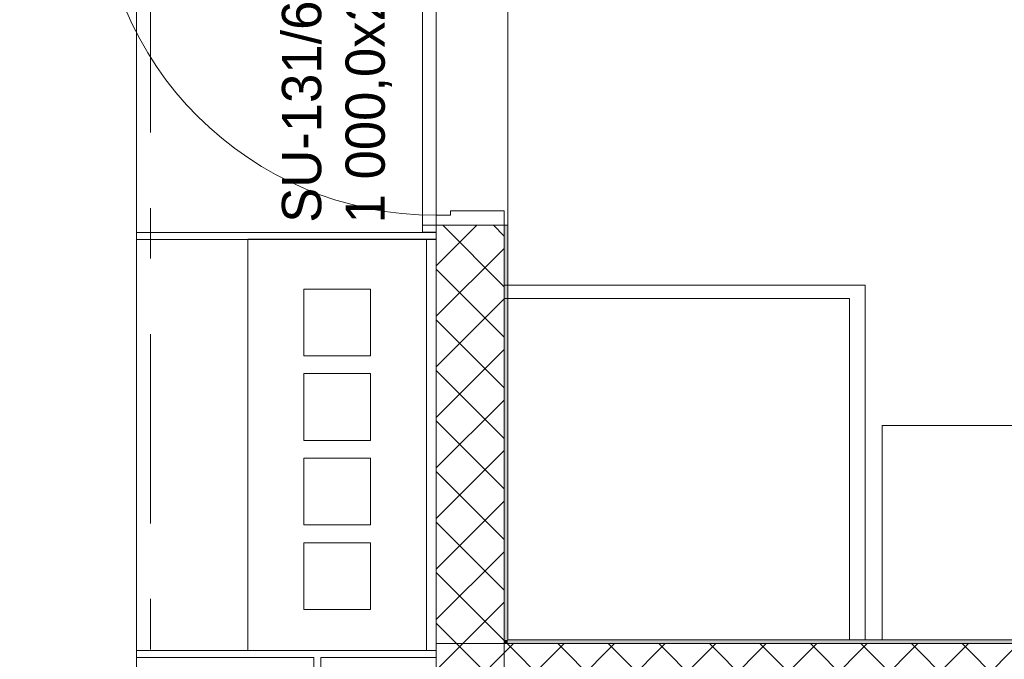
# Model space of a CAD drawing. Header units: millimetres. Extents: x 74467 to 235410, y -65 to 114857.
# Tile 208 of 256: x 130927 to 133682, y 73292 to 75081. Entities that reach past the tile are written whole.
import ezdxf
from ezdxf.enums import TextEntityAlignment as Align

# ---------------------------------------------------------------- set-up
doc = ezdxf.new("R2010")
doc.units = ezdxf.units.MM
doc.header["$MEASUREMENT"] = 0
doc.linetypes.add('Katkend topelt', pattern=[1093.611073, 529.166651, -211.666656, 141.111112, -211.666656])
doc.linetypes.add('Wipeout_Contour', pattern=[1000, 0, -1000])
for name, color, linetype in [('00 Teljed.AR', 7, 'Continuous'), ('1235 Vahelaed.AR', 7, 'Continuous'), ('1311 Siseseinad.AR', 7, 'Continuous'), ('1326 Seinapinnad.SA', 7, 'Continuous'), ('1330 Sisustus.SA', 7, 'Continuous'), ('1331 Sisseehitatud sisustus.SA', 7, 'Continuous'), ('9350 Netopind.AR', 7, 'Continuous'), ('I-WALL-____-OTLN.IFC Model', 7, 'Continuous'), ('Ruumi tekst', 7, 'Continuous'), ('Uks', 7, 'Continuous'), ('Ukse tähis', 7, 'Continuous')]:
    doc.layers.add(name, color=color, linetype=linetype)
doc.styles.add('GENERATED_STYLE_2', font='txt', dxfattribs={"width": 0.84})
doc.styles.add('GENERATED_STYLE_3', font='txt')
doc.styles.add('GENERATED_STYLE_4', font='txt', dxfattribs={"width": 0.84})
pattern_1 = [(45, (0, 0), (-70.71068, 70.71068), []), (135, (0, 0), (70.71068, 70.71068), [])]

# ---------------------------------------------------------------- blocks, each defined once
blk = doc.blocks.new('Slab_10_1', base_point=(128802.6, 95485.9))
at = {"color": 254, "linetype": 'Wipeout_Contour', "lineweight": 0, "ltscale": 4067564.723943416}
blk.add_wipeout([(133132.6, 95485.9), (128802.6, 95485.9), (128802.6, 94875.9), (129442.6, 94875.9), (129442.6, 71245.9), (132092.6, 71245.9), (132092.6, 71435.9), (131422.6, 71435.9), (131422.6, 72655.9), (132092.6, 72655.9), (132092.6, 79005.9), (131422.6, 79005.9), (131422.6, 81405.9), (132092.6, 81405.9), (132092.6, 82085.9), (132092.6, 85255.9), (131422.6, 85255.9), (131422.6, 87655.9), (132092.6, 87655.9), (132092.6, 90055.9), (131422.6, 90055.9), (131422.6, 90625.9), (131292.6, 90625.9), (131292.6, 90815.9), (131292.6, 93185.9), (133132.6, 93185.9)], dxfattribs=at).dxf.layer = '1235 Vahelaed.AR'
at = {"layer": '1235 Vahelaed.AR', "color": 7, "linetype": 'Continuous', "lineweight": 13, "flags": 128}
blk.add_lwpolyline([(128802.6, 95485.9), (133132.6, 95485.9), (133132.6, 93185.9), (131292.6, 93185.9), (131292.6, 90815.9), (131292.6, 90625.9), (131422.6, 90625.9), (131422.6, 90055.9), (132092.6, 90055.9), (132092.6, 87655.9), (131422.6, 87655.9), (131422.6, 85255.9), (132092.6, 85255.9), (132092.6, 82085.9), (132092.6, 81405.9), (131422.6, 81405.9), (131422.6, 79005.9), (132092.6, 79005.9), (132092.6, 73195.9)], dxfattribs=at)
blk = doc.blocks.new('Slab_30_1', base_point=(132092.6, 82085.9))
at = {"color": 254, "linetype": 'Wipeout_Contour', "lineweight": 0, "ltscale": 1090606.579719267}
blk.add_wipeout([(139453.9, 82085.9), (132092.6, 82085.9), (132092.6, 81405.9), (132092.6, 79005.9), (132092.6, 73195.9), (137392.7, 73195.9), (139453.9, 73195.9)], dxfattribs=at).dxf.layer = '1235 Vahelaed.AR'
at = {"layer": '1235 Vahelaed.AR', "color": 7, "linetype": 'Continuous', "lineweight": 13, "flags": 128}
blk.add_lwpolyline([(139453.9, 82085.9), (139453.9, 73195.9), (137392.7, 73195.9), (132092.6, 73195.9), (132092.6, 79005.9), (132092.6, 81405.9), (132092.6, 82085.9)], dxfattribs=at)
blk = doc.blocks.new('Liikumisruum_RG 103_3_1', base_point=(96460.4, 94557))
at = {"layer": '9350 Netopind.AR', "color": 7, "linetype": 'Continuous', "lineweight": 13, "flags": 128}
blk.add_lwpolyline([(129702.6, 93185.9), (129702.6, 71235.9), (123739.6, 71235.9), (123739.6, 69725.9), (129705.6, 69725.9), (129705.6, 67676.8), (132092.6, 67651.1), (132092.6, 69545.9), (131292.6, 69545.9), (131292.6, 72785.9), (132092.6, 72785.9), (132092.6, 78875.9), (131292.6, 78875.9), (131292.6, 81535.9), (132092.6, 81535.9), (132092.6, 85125.9), (131292.6, 85125.9), (131292.6, 87785.9), (132092.6, 87785.9), (132092.6, 89925.9), (131292.6, 89925.9), (131292.6, 93195.9)], dxfattribs=at)
blk = doc.blocks.new('Arstikabinet_RG 131_17_1', base_point=(132392.6, 75815.9))
at = {"layer": '9350 Netopind.AR', "color": 7, "linetype": 'Continuous', "lineweight": 13, "flags": 128}
blk.add_lwpolyline([(132292.6, 73345.9), (138982.6, 73345.9), (138982.6, 73605.9), (139182.6, 73605.9), (139182.6, 73915.9), (139402.6, 73915.9), (139402.6, 75565.9), (138982.6, 75565.9), (138982.6, 75815.9), (132292.6, 75815.9)], close=True, dxfattribs=at)
at = {"layer": 'Ruumi tekst', "color": 7, "lineweight": 13, "char_height": 120, "attachment_point": 1, "style": 'GENERATED_STYLE_4'}
for s, insert in [('\\A1;{\\pql;\\pt0,4600;\\fArial|b0|i0|c0|p34;RG 131\\fArial|b0|i0|c0|p34;\\A1{\\H.66x;\\S^  ;}\\fArial|b0|i0|c0|p34;\\fArial|b0|i0|c0|p34;\\A1{\\H.66x;\\S^  ;}}', (132492.6, 75780.4)), ('\\A1;{\\pql;\\pt0,4600;\\fArial|b0|i0|c0|p34;17,3\\fArial|b0|i0|c0|p34;\\A1{\\H.66x;\\S^  ;}\\fArial|b0|i0|c0|p34; m\\fArial|b0|i0|c0|p34;\\A1{\\H.66x;\\S2^  ;}}', (132492.6, 75390.6))]:
    blk.add_mtext(s, dxfattribs=dict(at, insert=insert))
blk = doc.blocks.new('Slab_49_1', base_point=(131565.1, 73316.6))
at = {"layer": '1331 Sisseehitatud sisustus.SA', "color": 253, "linetype": 'Continuous', "lineweight": 13, "true_color": 0xa5a6a4, "flags": 128}
for points in [[(131565.1, 73316.6), (132065.4, 73316.6), (132065.4, 74466.9), (131565.1, 74466.9)], [(131908.3, 74327.2), (131908.3, 74140.5), (131721.6, 74140.5), (131721.6, 74327.2)], [(131908.3, 74090.9), (131908.3, 73904.2), (131721.6, 73904.2), (131721.6, 74090.9)], [(131908.3, 73854.3), (131908.3, 73667.6), (131721.6, 73667.6), (131721.6, 73854.3)], [(131908.3, 73617.6), (131908.3, 73430.9), (131721.6, 73430.9), (131721.6, 73617.6)]]:
    blk.add_lwpolyline(points, close=True, dxfattribs=at)
blk = doc.blocks.new('Slab_50_1', base_point=(133340.5, 73345.9))
at = {"layer": '1331 Sisseehitatud sisustus.SA', "color": 253, "linetype": 'Continuous', "lineweight": 13, "true_color": 0xa5a6a4, "flags": 128}
blk.add_lwpolyline([(133340.5, 73345.9), (136340.5, 73345.9), (136340.5, 73946), (133340.5, 73946)], close=True, dxfattribs=at)
blk = doc.blocks.new('Slab_53_1', base_point=(131253.6, 72820.9))
at = {"layer": '1331 Sisseehitatud sisustus.SA', "color": 253, "linetype": 'Continuous', "lineweight": 13, "true_color": 0xa5a6a4, "flags": 128}
blk.add_lwpolyline([(131253.6, 72820.9), (132092.6, 72820.9), (132092.6, 78075.9), (131253.6, 78075.9)], close=True, dxfattribs=at)
blk = doc.blocks.new('Slab_77_1', base_point=(132092.6, 74465.9))
at = {"layer": '1331 Sisseehitatud sisustus.SA', "color": 253, "linetype": 'Continuous', "lineweight": 13, "true_color": 0xa5a6a4, "flags": 128}
blk.add_lwpolyline([(132092.6, 74465.9), (131253.6, 74465.9), (131253.6, 74485.9), (132092.6, 74485.9), (132092.6, 74466.9)], dxfattribs=at)
blk = doc.blocks.new('Slab_79_1', base_point=(131749.6, 72821.6))
at = {"layer": '1331 Sisseehitatud sisustus.SA', "color": 253, "linetype": 'Continuous', "lineweight": 13, "true_color": 0xa5a6a4, "flags": 128}
for points in [[(131749.6, 72821.6), (131749.6, 73296.6)], [(131769.6, 73296.6), (131769.6, 72821.6), (131749.6, 72821.6)]]:
    blk.add_lwpolyline(points, dxfattribs=at)
blk = doc.blocks.new('Slab_80_1', base_point=(132092.6, 73296.6))
at = {"layer": '1331 Sisseehitatud sisustus.SA', "color": 253, "linetype": 'Continuous', "lineweight": 13, "true_color": 0xa5a6a4, "flags": 128}
for points in [[(131253.6, 73296.6), (131253.6, 73316.6), (132092.6, 73316.6)], [(132092.6, 73315.9), (132092.6, 73296.6)], [(131749.6, 73296.6), (131253.6, 73296.6)], [(132092.6, 73296.6), (131769.6, 73296.6)]]:
    blk.add_lwpolyline(points, dxfattribs=at)
blk = doc.blocks.new('Slab_238_1', base_point=(132282.6, 74300.8))
at = {"layer": '1330 Sisustus.SA', "color": 253, "linetype": 'Continuous', "lineweight": 13, "true_color": 0xa5a6a4, "flags": 128}
for points in [[(133248.7, 74338), (132282.6, 74338), (132282.6, 74300.8)], [(132282.6, 74300.8), (133248.7, 74300.8)]]:
    blk.add_lwpolyline(points, dxfattribs=at)
blk = doc.blocks.new('Slab_239_1', base_point=(133248.7, 73345.9))
at = {"layer": '1330 Sisustus.SA', "color": 253, "linetype": 'Continuous', "lineweight": 13, "true_color": 0xa5a6a4, "flags": 128}
for points in [[(133248.7, 73345.9), (133292.1, 73345.9), (133292.1, 74338), (133248.7, 74338)], [(133248.7, 74300.8), (133248.7, 73345.9)]]:
    blk.add_lwpolyline(points, dxfattribs=at)
blk = doc.blocks.new('Slab_270_1', base_point=(132065.4, 73315.9))
at = {"layer": '1331 Sisseehitatud sisustus.SA', "color": 253, "linetype": 'Continuous', "lineweight": 13, "true_color": 0xa5a6a4, "flags": 128}
for points in [[(132092.6, 74466.9), (132065.4, 74466.9), (132065.4, 73315.9)], [(132092.6, 73316.6), (132092.6, 74465.9)], [(132065.4, 73315.9), (132092.6, 73315.9)]]:
    blk.add_lwpolyline(points, dxfattribs=at)
blk = doc.blocks.new('Opening_12_1')
at = {"layer": '1326 Seinapinnad.SA', "color": 7, "linetype": 'Continuous', "lineweight": 13, "flags": 128}
for points in [[(132053.6, 75505.9), (132053.6, 74505.9)], [(132069.6, 75505.9), (132053.6, 75505.9)], [(132092.6, 75505.9), (132069.6, 75505.9)], [(132282.6, 75505.9), (132092.6, 75505.9)], [(132292.6, 74505.9), (132292.6, 75505.9)], [(132092.6, 74505.9), (132282.6, 74505.9)]]:
    blk.add_lwpolyline(points, dxfattribs=at)
at = {"layer": '1326 Seinapinnad.SA', "color": 7, "linetype": 'Continuous', "lineweight": 15, "flags": 128}
for points in [[(132292.6, 75505.9), (132282.6, 75505.9)], [(132053.6, 74505.9), (132069.6, 74505.9)], [(132069.6, 74505.9), (132092.6, 74505.9)], [(132282.6, 74505.9), (132292.6, 74505.9)]]:
    blk.add_lwpolyline(points, dxfattribs=at)
blk = doc.blocks.new('Wall_41_1', base_point=(132092.6, 73195.9))
at = {"layer": '1311 Siseseinad.AR', "linetype": 'Continuous', "lineweight": 13, "true_color": 0x50504f}
h = blk.add_hatch(dxfattribs=at)
h.set_pattern_fill('Plokk_õõnesbetoon_0001', color=251, style=0, pattern_type=2)
h.set_pattern_definition(pattern_1)
h.paths.add_polyline_path([(132092.6, 73335.9), (132092.6, 73195.9), (132282.6, 73195.9), (132282.6, 73335.9)])
h = blk.add_hatch(dxfattribs=at)
h.set_pattern_fill('Plokk_õõnesbetoon_0001', color=251, style=0, pattern_type=2)
h.set_pattern_definition(pattern_1)
h.paths.add_polyline_path([(132282.6, 73335.9), (132282.6, 73195.9), (138992.6, 73195.9), (138992.6, 73335.9)])
at = {"layer": '1311 Siseseinad.AR', "color": 7, "linetype": 'Continuous', "lineweight": 15, "flags": 128}
blk.add_lwpolyline([(138992.6, 73335.9), (132282.6, 73335.9)], dxfattribs=at)
at = {"layer": 'I-WALL-____-OTLN.IFC Model', "color": 7, "linetype": 'Continuous', "lineweight": 15}
blk.add_line((132282.6, 73335.9), (132092.6, 73335.9), dxfattribs=at)
blk = doc.blocks.new('Door 24_15')
at = {"layer": 'Uks', "color": 7, "linetype": 'Continuous', "lineweight": 13}
for p, q in [((432, 744), (432, 944)), ((432, 944), (472, 944)), ((472, 944), (472, 744)), ((472, 744), (432, 744)), ((452, 744), (452, 500)), ((432, 0), (432, 500)), ((432, 500), (472, 500)), ((472, 500), (472, 0)), ((-472, 0), (-500, 0)), ((-500, 0), (-500, -190)), ((-500, 0), (-500, -190)), ((-500, 0), (-500, -190)), ((-472, -40), (-472, 0)), ((472, 0), (432, 0)), ((500, 0), (472, 0)), ((472, 0), (472, -40)), ((500, -190), (500, 0)), ((500, 0), (500, -190)), ((500, 0), (500, -190)), ((-460, -40), (-472, -40)), ((-460, -190), (-460, -40)), ((472, -40), (460, -40)), ((460, -40), (460, -190)), ((-500, -190), (-460, -190)), ((460, -190), (500, -190))]:
    blk.add_line(p, q, dxfattribs=at)
at = {"layer": 'Uks', "color": 7, "linetype": 'Continuous', "lineweight": 13, "flags": 128}
for points in [[(452, 744), (452, 500), (432, 500), (432, 744)], [(472, 744), (472, 500), (452, 500), (452, 744)]]:
    blk.add_lwpolyline(points, close=True, dxfattribs=at)
at = {"layer": 'Uks', "color": 7, "linetype": 'Continuous', "lineweight": 13}
blk.add_arc((472, 0), 944, 90, 180, dxfattribs=at)
blk = doc.blocks.new('Door Stamp 24')
at = {"layer": 'Ukse tähis', "color": 7, "lineweight": 13, "style": 'GENERATED_STYLE_2'}
for tag, p in [('AC_WIDO_ID', (-460.3, -326.6)), ('AC_TextStyle_4', (-460.3, -506))]:
    blk.add_attdef(tag, text='', height=110, dxfattribs=at).set_placement(p, align=Align.TOP_LEFT)
blk = doc.blocks.new('Wall_234_1', base_point=(132092.6, 83015.9))
at = {"layer": '1311 Siseseinad.AR', "linetype": 'Continuous', "lineweight": 13, "true_color": 0x50504f}
h = blk.add_hatch(dxfattribs=at)
h.set_pattern_fill('Plokk_õõnesbetoon_0001', color=251, style=0, pattern_type=2)
h.set_pattern_definition(pattern_1)
h.paths.add_polyline_path([(132092.6, 71435.9), (132282.6, 71435.9), (132282.6, 74505.9), (132092.6, 74505.9)])
at = {"layer": '1311 Siseseinad.AR', "color": 7, "linetype": 'Continuous', "lineweight": 15, "flags": 128}
for points in [[(132092.6, 74505.9), (132092.6, 71435.9)], [(132282.6, 71435.9), (132282.6, 74505.9)]]:
    blk.add_lwpolyline(points, dxfattribs=at)
at = {"layer": 'Uks', "color": 7, "linetype": 'Continuous', "lineweight": 13, "zscale": 1000, "rotation": 90}
blk.add_blockref('Door 24_15', (132092.6, 75005.9), dxfattribs=at)
at = {"layer": 'Ukse tähis', "color": 7, "lineweight": 13}
ref = blk.add_blockref('Door Stamp 24', (132282.6, 75005.9), dxfattribs=dict(at, rotation=270))
ref.add_attrib('A', '1\xa0000,0x2\xa0100,0', dxfattribs={"color": 7, "lineweight": 13, "height": 110, "rotation": 90, "style": 'GENERATED_STYLE_2'}).set_placement((131838.5, 74511.6), align=Align.TOP_LEFT)
ref.add_attrib('AC_WIDO_ID', 'SU-131/6', dxfattribs={"color": 7, "lineweight": 13, "height": 110, "rotation": 90, "style": 'GENERATED_STYLE_2'}).set_placement((131660.6, 74513), align=Align.TOP_LEFT)
blk = doc.blocks.new('Wall_273_1', base_point=(132282.6, 73335.9))
at = {"layer": '1326 Seinapinnad.SA', "linetype": 'Continuous', "lineweight": 0, "true_color": 0xfefefe}
for points in [[(132282.6, 73335.9), (132292.6, 73345.9), (132282.6, 73345.9)], [(132292.6, 73345.9), (132282.6, 73335.9), (132292.6, 73335.9)], [(138982.6, 73345.9), (132292.6, 73345.9), (132292.6, 73335.9), (138982.6, 73335.9)]]:
    blk.add_hatch(color=7, dxfattribs=at).paths.add_polyline_path(points)
at = {"layer": '1326 Seinapinnad.SA', "color": 7, "linetype": 'Continuous', "lineweight": 15, "flags": 128}
for points in [[(132282.6, 73335.9), (132282.6, 73345.9)], [(138982.6, 73345.9), (132292.6, 73345.9)], [(132282.6, 73335.9), (138992.6, 73335.9)]]:
    blk.add_lwpolyline(points, dxfattribs=at)
blk = doc.blocks.new('Wall_275_1', base_point=(132282.6, 75825.9))
at = {"layer": '1326 Seinapinnad.SA', "linetype": 'Continuous', "lineweight": 0, "true_color": 0xfefefe}
for points in [[(132292.6, 75815.9), (132282.6, 75815.9), (132282.6, 75505.9), (132292.6, 75505.9)], [(132292.6, 74505.9), (132282.6, 74505.9), (132282.6, 73345.9), (132292.6, 73345.9)]]:
    blk.add_hatch(color=7, dxfattribs=at).paths.add_polyline_path(points)
at = {"layer": '1326 Seinapinnad.SA', "color": 7, "linetype": 'Continuous', "lineweight": 15, "flags": 128}
for points in [[(132282.6, 75815.9), (132282.6, 75505.9)], [(132292.6, 75505.9), (132292.6, 75815.9)], [(132282.6, 74505.9), (132282.6, 73345.9)], [(132292.6, 73345.9), (132292.6, 74505.9)]]:
    blk.add_lwpolyline(points, dxfattribs=at)
blk = doc.blocks.new('Wall_561_1', base_point=(132092.6, 74486.9))
at = {"layer": '1331 Sisseehitatud sisustus.SA', "color": 253, "linetype": 'Continuous', "lineweight": 13, "true_color": 0xa5a6a4, "flags": 128}
for points in [[(132053.6, 74505.9), (132053.6, 74486.9)], [(132092.6, 74486.9), (132092.6, 74505.9)], [(132069.6, 74486.9), (132053.6, 74486.9)], [(132092.6, 74486.9), (132069.6, 74486.9)]]:
    blk.add_lwpolyline(points, dxfattribs=at)
blk = doc.blocks.new('Standard grid marker_2')
at = {"layer": '00 Teljed.AR', "color": 252, "linetype": 'Katkend topelt', "lineweight": 13, "true_color": 0x8c8d8c}
blk.add_line((6003.9, 0), (55057.6, 0), dxfattribs=at)
at = {"layer": '00 Teljed.AR', "color": 252, "lineweight": 13, "true_color": 0x8c8d8c, "style": 'GENERATED_STYLE_3'}
for tag, p in [('AC_MarkerText_1_0', (-54.3, -45.7)), ('AC_MarkerText_1_1', (61407.2, -45.7))]:
    blk.add_attdef(tag, text='', height=200, rotation=270, dxfattribs=at).set_placement(p, align=Align.TOP_CENTER)

msp = doc.modelspace()

# ---------------------------------------------------------------- block references
at = {"layer": '1235 Vahelaed.AR', "color": 7, "linetype": 'Continuous', "lineweight": 13}
msp.add_blockref('Slab_10_1', (128802.6, 95485.9), dxfattribs=at)

# ---------------------------------------------------------------- next in the draw order: block references
at = {"layer": '00 Teljed.AR', "color": 7, "linetype": 'Continuous', "lineweight": 13, "zscale": 1000, "rotation": 90}
msp.add_blockref('Standard grid marker_2', (131292.6, 46889.6), dxfattribs=at)
at = {"layer": '1235 Vahelaed.AR', "color": 7, "linetype": 'Continuous', "lineweight": 13}
msp.add_blockref('Slab_30_1', (132092.6, 82085.9), dxfattribs=at)
at = {"layer": '1331 Sisseehitatud sisustus.SA', "color": 253, "linetype": 'Continuous', "lineweight": 13, "true_color": 0xa5a6a4}
for name, p in [('Slab_49_1', (131565.1, 73316.6)), ('Slab_79_1', (131749.6, 72821.6))]:
    msp.add_blockref(name, p, dxfattribs=at)

# ---------------------------------------------------------------- next in the draw order: linework, layer by layer
at = {"layer": '9350 Netopind.AR', "color": 7, "linetype": 'Continuous', "lineweight": 0, "true_color": 0xfaefc5, "flags": 128}
msp.add_lwpolyline([(129702.6, 93185.9), (129702.6, 71235.9), (123739.6, 71235.9), (123739.6, 69725.9), (129705.6, 69725.9), (129705.6, 67676.8), (132092.6, 67651.1), (132092.6, 69545.9), (131292.6, 69545.9), (131292.6, 72785.9), (132092.6, 72785.9), (132092.6, 78875.9), (131292.6, 78875.9), (131292.6, 81535.9), (132092.6, 81535.9), (132092.6, 85125.9), (131292.6, 85125.9), (131292.6, 87785.9), (132092.6, 87785.9), (132092.6, 89925.9), (131292.6, 89925.9), (131292.6, 93195.9)], dxfattribs=at)
at = {"layer": '9350 Netopind.AR', "color": 153, "linetype": 'Continuous', "lineweight": 0, "true_color": 0x7da59c, "flags": 128}
msp.add_lwpolyline([(132292.6, 73345.9), (138982.6, 73345.9), (138982.6, 73605.9), (139182.6, 73605.9), (139182.6, 73915.9), (139402.6, 73915.9), (139402.6, 75565.9), (138982.6, 75565.9), (138982.6, 75815.9), (132292.6, 75815.9)], close=True, dxfattribs=at)

# ---------------------------------------------------------------- next in the draw order: block references
at = {"layer": '1311 Siseseinad.AR', "color": 7, "lineweight": 15}
for name, p in [('Wall_234_1', (132092.6, 83015.9)), ('Wall_41_1', (132092.6, 73195.9))]:
    msp.add_blockref(name, p, dxfattribs=at)
at = {"layer": '1326 Seinapinnad.SA', "color": 7, "lineweight": 15}
for name, p in [('Wall_275_1', (132282.6, 75825.9)), ('Wall_273_1', (132282.6, 73335.9))]:
    msp.add_blockref(name, p, dxfattribs=at)
at = {"layer": '1326 Seinapinnad.SA', "color": 7, "linetype": 'Continuous', "lineweight": 13}
msp.add_blockref('Opening_12_1', (0, 0), dxfattribs=at)
at = {"layer": '1330 Sisustus.SA', "color": 253, "linetype": 'Continuous', "lineweight": 13, "true_color": 0xa5a6a4}
for name, p in [('Slab_238_1', (132282.6, 74300.8)), ('Slab_239_1', (133248.7, 73345.9))]:
    msp.add_blockref(name, p, dxfattribs=at)
at = {"layer": '1331 Sisseehitatud sisustus.SA', "color": 253, "linetype": 'Continuous', "lineweight": 13, "true_color": 0xa5a6a4}
for name, p in [('Slab_53_1', (131253.6, 72820.9)), ('Slab_77_1', (132092.6, 74465.9)), ('Slab_270_1', (132065.4, 73315.9)), ('Slab_50_1', (133340.5, 73345.9)), ('Slab_80_1', (132092.6, 73296.6))]:
    msp.add_blockref(name, p, dxfattribs=at)
at = {"layer": '1331 Sisseehitatud sisustus.SA', "color": 253, "lineweight": 13, "true_color": 0xa5a6a4}
msp.add_blockref('Wall_561_1', (132092.6, 74486.9), dxfattribs=at)
at = {"layer": '9350 Netopind.AR', "color": 7, "linetype": 'Continuous', "lineweight": 13}
for name, p in [('Liikumisruum_RG 103_3_1', (96460.4, 94557)), ('Arstikabinet_RG 131_17_1', (132392.6, 75815.9))]:
    msp.add_blockref(name, p, dxfattribs=at)

doc.saveas('drawing.dxf')
